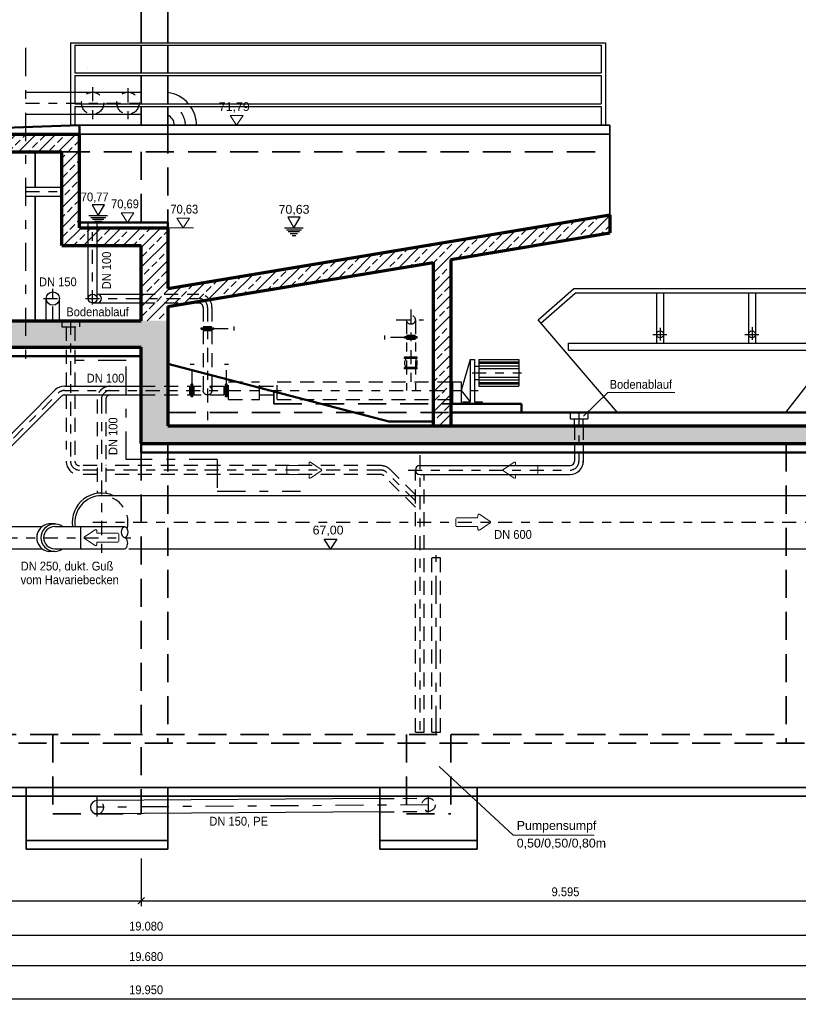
# Model space of a CAD drawing. Header units: metres. Extents: x -5 to 93, y -48 to 79.
# Tile 26 of 91: x 13.69 to 22.5, y 7.77 to 18.91. Entities that reach past the tile are written whole.
import ezdxf

# ---------------------------------------------------------------- set-up
doc = ezdxf.new("R2010")
doc.units = ezdxf.units.M
doc.header["$LTSCALE"] = 0.05
doc.header["$PDMODE"] = 35
doc.header["$PDSIZE"] = 0.1
for name, pattern in [('STRICHPUNKT2', [12.7, 6.35, -3.175, 0, -3.175]), ('VERDECKT', [9.525, 6.35, -3.175]), ('VERDECKT2', [4.7625, 3.175, -1.5875])]:
    doc.linetypes.add(name, pattern=pattern)
for name, color, linetype, lineweight in [('Bemassung_Bau', 7, 'Continuous', 18), ('Beschrifttung', 7, 'Continuous', 18), ('Beschriftung-Schnitte', 7, 'Continuous', 25), ('Maschinenbau', 152, 'Continuous', 30), ('Maschinenbau-mitte', 152, 'STRICHPUNKT2', 25), ('Rohre', 160, 'Continuous', 30), ('Rohre_mitte', 160, 'STRICHPUNKT2', 25), ('Rohre_verdeckt', 160, 'VERDECKT2', 25), ('Sonstiges-Mitte', 3, 'STRICHPUNKT2', 25), ('Treppe', 7, 'Continuous', 25), ('Wand', 6, 'Continuous', 70), ('Wand-dünn', 2, 'Continuous', 35), ('Wand-Fussbodenaufbau', 1, 'Continuous', 50), ('Wand-Schraffur', 252, 'Continuous', 20), ('Wand-verdeckt', 2, 'VERDECKT', 35)]:
    doc.layers.add(name, color=color, linetype=linetype, lineweight=lineweight)
doc.layers.add('Rohre_Text', color=160, linetype='Continuous')
doc.layers.add('Wasseranzeige', color=140, linetype='Continuous')
doc.styles.add('Arial', font='arial.ttf', dxfattribs={"width": 0.9})
doc.styles.get("Standard").update_dxf_attribs({"font": 'arial.ttf'})
doc.dimstyles.new('AEC Bemassung 1-50', dxfattribs={"dimtxt": 0.1, "dimasz": 0.075, "dimexe": 0.0625, "dimexo": 0, "dimgap": 0.05, "dimtad": 1, "dimdec": 3, "dimrnd": 0.005, "dimzin": 1, "dimdsep": 46, "dimtxsty": 'Arial', "dimblk": 'ARCHTICK', "dimcen": 0.125, "dimdle": 0.03125, "dimazin": 0, "dimtfac": 1, "dimtdec": 3, "dimtix": 1, "dimtmove": 2, "dimatfit": 2, "dimfxl": 1, "dimtolj": 1, "dimtzin": 0, "dimarcsym": 0})

# ---------------------------------------------------------------- blocks, each defined once
blk = doc.blocks.new('WASSERAN')
at = {"layer": 'Wasseranzeige'}
for p, q in [((-6.25, 0), (6.25, 0)), ((-5, -1.25), (5, -1.25)), ((-3.75, -2.5), (3.75, -2.5)), ((-2.5, -3.75), (2.5, -3.75)), ((-1.25, -5), (1.25, -5))]:
    blk.add_line(p, q, dxfattribs=at)
blk.add_lwpolyline([(0, 0), (4.13, 7.15), (-4.13, 7.15)], close=True, dxfattribs=at)
blk = doc.blocks.new('Pfeil')
at = {"layer": 'Beschrifttung'}
for p, q in [((0, -0.04), (0, 0.04)), ((0.01, 0.05), (0.24, 0.05)), ((0.25, 0.06), (0.25, 0.081)), ((0.388, 0.008), (0.266, 0.09)), ((0.01, -0.05), (0.24, -0.05)), ((0.25, -0.081), (0.25, -0.06)), ((0.266, -0.09), (0.388, -0.008))]:
    blk.add_line(p, q, dxfattribs=at)
for centre, start, end in [((0.01, 0.04), 90, 180), ((0.24, 0.06), 270, 0), ((0.26, 0.081), 56.3099, 180), ((0.382, 0), 303.6901, 56.3099), ((0.01, -0.04), 180, 270), ((0.24, -0.06), 0, 90), ((0.26, -0.081), 180, 303.6901)]:
    blk.add_arc(centre, 0.01, start, end, dxfattribs=at)
blk = doc.blocks.new('_ArchTick')
at = {"color": 0, "linetype": 'ByBlock', "const_width": 0.15}
blk.add_lwpolyline([(-0.5, -0.5), (0.5, 0.5)], dxfattribs=at)
blk = doc.blocks.new('*D211')
at = {"layer": 'Bemassung_Bau', "color": 0, "lineweight": -2, "transparency": 16777216}
for p, q in [((5.579, 9.472), (5.579, 8.88)), ((15.064, 9.419), (15.064, 8.88)), ((5.548, 8.942), (15.095, 8.942))]:
    blk.add_line(p, q, dxfattribs=at)
at = {"layer": 'Defpoints', "color": 0, "transparency": 16777216}
for p in [(5.579, 9.472), (15.064, 9.419), (15.064, 8.942)]:
    blk.add_point(p, dxfattribs=at)
at = {"layer": 'Bemassung_Bau', "color": 0, "lineweight": -2, "transparency": 16777216, "xscale": 0.075, "yscale": 0.075, "zscale": 0.075, "rotation": 180}
blk.add_blockref('_ArchTick', (5.579, 8.942), dxfattribs=at)
at = {"layer": 'Bemassung_Bau', "color": 0, "lineweight": -2, "transparency": 16777216, "xscale": 0.075, "yscale": 0.075, "zscale": 0.075}
blk.add_blockref('_ArchTick', (15.064, 8.942), dxfattribs=at)
at = {"layer": 'Bemassung_Bau', "color": 0, "transparency": 16777216, "insert": (10.322, 9.043), "char_height": 0.1, "attachment_point": 5, "style": 'Arial'}
blk.add_mtext('\\A1;9.485', dxfattribs=at)
blk = doc.blocks.new('*D212')
at = {"layer": 'Bemassung_Bau', "color": 0, "lineweight": -2, "transparency": 16777216}
for p, q in [((15.064, 9.419), (15.064, 8.88)), ((24.659, 9.462), (24.659, 8.88)), ((15.033, 8.942), (24.691, 8.942))]:
    blk.add_line(p, q, dxfattribs=at)
at = {"layer": 'Defpoints', "color": 0, "transparency": 16777216}
for p in [(15.064, 9.419), (24.659, 9.462), (24.659, 8.942)]:
    blk.add_point(p, dxfattribs=at)
at = {"layer": 'Bemassung_Bau', "color": 0, "lineweight": -2, "transparency": 16777216, "xscale": 0.075, "yscale": 0.075, "zscale": 0.075, "rotation": 180}
blk.add_blockref('_ArchTick', (15.064, 8.942), dxfattribs=at)
at = {"layer": 'Bemassung_Bau', "color": 0, "lineweight": -2, "transparency": 16777216, "xscale": 0.075, "yscale": 0.075, "zscale": 0.075}
blk.add_blockref('_ArchTick', (24.659, 8.942), dxfattribs=at)
at = {"layer": 'Bemassung_Bau', "color": 0, "transparency": 16777216, "insert": (19.862, 9.043), "char_height": 0.1, "attachment_point": 5, "style": 'Arial'}
blk.add_mtext('\\A1;9.595', dxfattribs=at)
blk = doc.blocks.new('*D214')
at = {"layer": 'Bemassung_Bau', "color": 0, "lineweight": -2, "transparency": 16777216}
for p, q in [((5.579, 8.942), (5.579, 8.491)), ((24.659, 8.942), (24.659, 8.491)), ((5.548, 8.553), (24.691, 8.553))]:
    blk.add_line(p, q, dxfattribs=at)
at = {"layer": 'Defpoints', "color": 0, "transparency": 16777216}
for p in [(5.579, 8.942), (24.659, 8.942), (24.659, 8.553)]:
    blk.add_point(p, dxfattribs=at)
at = {"layer": 'Bemassung_Bau', "color": 0, "lineweight": -2, "transparency": 16777216, "xscale": 0.075, "yscale": 0.075, "zscale": 0.075, "rotation": 180}
blk.add_blockref('_ArchTick', (5.579, 8.553), dxfattribs=at)
at = {"layer": 'Bemassung_Bau', "color": 0, "lineweight": -2, "transparency": 16777216, "xscale": 0.075, "yscale": 0.075, "zscale": 0.075}
blk.add_blockref('_ArchTick', (24.659, 8.553), dxfattribs=at)
at = {"layer": 'Bemassung_Bau', "color": 0, "transparency": 16777216, "insert": (15.119, 8.654), "char_height": 0.1, "attachment_point": 5, "style": 'Arial'}
blk.add_mtext('\\A1;19.080', dxfattribs=at)
blk = doc.blocks.new('*D251')
at = {"layer": 'Bemassung_Bau', "color": 0, "lineweight": -2, "transparency": 16777216}
for p, q in [((5.279, 8.553), (5.279, 8.146)), ((24.959, 8.553), (24.959, 8.146)), ((5.248, 8.209), (24.991, 8.209))]:
    blk.add_line(p, q, dxfattribs=at)
at = {"layer": 'Defpoints', "color": 0, "transparency": 16777216}
for p in [(5.279, 8.553), (24.959, 8.553), (24.959, 8.209)]:
    blk.add_point(p, dxfattribs=at)
at = {"layer": 'Bemassung_Bau', "color": 0, "lineweight": -2, "transparency": 16777216, "xscale": 0.075, "yscale": 0.075, "zscale": 0.075, "rotation": 180}
blk.add_blockref('_ArchTick', (5.279, 8.209), dxfattribs=at)
at = {"layer": 'Bemassung_Bau', "color": 0, "lineweight": -2, "transparency": 16777216, "xscale": 0.075, "yscale": 0.075, "zscale": 0.075}
blk.add_blockref('_ArchTick', (24.959, 8.209), dxfattribs=at)
at = {"layer": 'Bemassung_Bau', "color": 0, "transparency": 16777216, "insert": (15.119, 8.31), "char_height": 0.1, "attachment_point": 5, "style": 'Arial'}
blk.add_mtext('\\A1;19.680', dxfattribs=at)
blk = doc.blocks.new('*D252')
at = {"layer": 'Bemassung_Bau', "color": 0, "lineweight": -2, "transparency": 16777216}
for p, q in [((5.144, 8.942), (5.144, 7.771)), ((25.094, 8.942), (25.094, 7.771)), ((5.113, 7.833), (25.126, 7.833))]:
    blk.add_line(p, q, dxfattribs=at)
at = {"layer": 'Defpoints', "color": 0, "transparency": 16777216}
for p in [(5.144, 8.942), (25.094, 8.942), (25.094, 7.833)]:
    blk.add_point(p, dxfattribs=at)
at = {"layer": 'Bemassung_Bau', "color": 0, "lineweight": -2, "transparency": 16777216, "xscale": 0.075, "yscale": 0.075, "zscale": 0.075, "rotation": 180}
blk.add_blockref('_ArchTick', (5.144, 7.833), dxfattribs=at)
at = {"layer": 'Bemassung_Bau', "color": 0, "lineweight": -2, "transparency": 16777216, "xscale": 0.075, "yscale": 0.075, "zscale": 0.075}
blk.add_blockref('_ArchTick', (25.094, 7.833), dxfattribs=at)
at = {"layer": 'Bemassung_Bau', "color": 0, "transparency": 16777216, "insert": (15.119, 7.934), "char_height": 0.1, "attachment_point": 5, "style": 'Arial'}
blk.add_mtext('\\A1;19.950', dxfattribs=at)

msp = doc.modelspace()

# ---------------------------------------------------------------- hatches: boundary and pattern name
at = {"layer": 'Wand-Schraffur'}
h = msp.add_hatch(dxfattribs=at)
h.set_pattern_fill('ANSI33', color=256, scale=0.025, style=0)
h.set_pattern_definition([(45, (-30.24844, -52.6688), (-0.1122532, 0.1122532), []), (45, (-30.13618, -52.6688), (-0.1122532, 0.1122532), [0.079375, -0.0396875])])
h.paths.add_polyline_path([(5.5794, 15.5045), (5.5794, 17.4145), (7.4544, 17.4145), (7.4544, 15.5045)], flags=17)
h.paths.add_polyline_path([(15.064, 14.1145), (25.0944, 14.1145), (25.0944, 14.3145), (15.364, 14.3145), (15.364, 15.5045), (12.8544, 15.5045), (12.8544, 17.6145), (12.5544, 17.6145), (12.5544, 15.5045), (11.1544, 15.5045), (11.1544, 17.6145), (10.6544, 17.6145), (10.6544, 15.5045), (9.6544, 15.5045), (9.6544, 17.6145), (9.1544, 17.6145), (9.1544, 15.5045), (7.7544, 15.5045), (7.7544, 17.6145), (5.2794, 17.6145), (5.2794, 14.3145), (5.1444, 14.3145), (5.1444, 13.5145), (5.5794, 13.5145), (5.5794, 15.2045), (15.064, 15.2045)])
h = msp.add_hatch(dxfattribs=at)
h.set_pattern_fill('ANSI33', color=256, scale=0.025, style=0)
h.set_pattern_definition([(45, (0, 1.04565), (-0.1122532, 0.1122532), []), (45, (0.11225, 1.04565), (-0.1122532, 0.1122532), [0.079375, -0.0396875])])
h.paths.add_polyline_path([(18.564, 16.1979), (18.364, 16.1645), (18.364, 14.3145), (18.564, 14.3145)])
h.paths.add_polyline_path([(20.364, 16.4979), (20.364, 16.7006), (15.364, 15.8673), (15.364, 16.5545), (14.364, 16.5545), (14.364, 17.6145), (12.8884, 17.6145), (12.8884, 17.5339), (12.8544, 17.5003), (12.8544, 17.4145), (14.164, 17.4145), (14.164, 16.3545), (15.064, 16.3545), (15.064, 15.5045), (15.364, 15.5045), (15.364, 15.6645)])

# ---------------------------------------------------------------- linework, layer by layer
at = {"layer": 'Beschrifttung'}
for p, q in [((15.364, 16.5545), (15.6534, 16.5545)), ((20.3418, 14.6933), (20.0651, 14.426)), ((21.0981, 14.6933), (20.3418, 14.6933)), ((19.2712, 9.6831), (18.4353, 10.46)), ((19.2712, 9.6831), (20.1874, 9.6831))]:
    msp.add_line(p, q, dxfattribs=at)
for points in [[(16.1431, 17.7145), (16.0711, 17.824), (16.2151, 17.824), (16.1431, 17.7145)], [(14.9085, 16.6145), (14.8364, 16.724), (14.9805, 16.724), (14.9085, 16.6145)], [(15.5389, 16.5545), (15.4669, 16.664), (15.611, 16.664), (15.5389, 16.5545)]]:
    msp.add_lwpolyline(points, dxfattribs=at)
at = {"layer": 'Beschriftung-Schnitte', "color": 6, "linetype": 'STRICHPUNKT2'}
for p, q in [((14.8933, 15.055), (14.1618, 15.055)), ((14.8933, 13.9328), (14.8933, 15.055)), ((15.9243, 13.9328), (14.8933, 13.9328)), ((15.9243, 13.9328), (15.9243, 13.575)), ((15.9243, 13.575), (16.864, 13.575))]:
    msp.add_line(p, q, dxfattribs=at)
at = {"layer": 'Maschinenbau'}
for p, q in [((19.5521, 15.5145), (19.9521, 15.8645)), ((23.1321, 15.8645), (19.9521, 15.8645)), ((19.5846, 15.4766), (19.9709, 15.8145)), ((20.7795, 15.8145), (19.9709, 15.8145)), ((22.0795, 15.8145), (20.7795, 15.8145)), ((20.8921, 15.8145), (20.8921, 15.2495)), ((20.9721, 15.8145), (20.9721, 15.2495)), ((21.9321, 15.8145), (21.9321, 15.2495)), ((22.0121, 15.8145), (22.0121, 15.2495)), ((23.1321, 15.8145), (22.0795, 15.8145)), ((19.864, 15.1506), (19.5521, 15.5145)), ((23.1021, 15.4395), (22.3521, 14.4645)), ((20.4521, 14.4645), (19.864, 15.1506)), ((19.8976, 15.2495), (20.7795, 15.2495)), ((19.8976, 15.1695), (19.8976, 15.2495)), ((19.8976, 15.1695), (20.7795, 15.1695)), ((20.7795, 15.2495), (22.0795, 15.2495)), ((20.7795, 15.1695), (22.0795, 15.1695)), ((22.0795, 15.2495), (22.7726, 15.2495)), ((22.0795, 15.1695), (22.7726, 15.1695)), ((20.7795, 14.4645), (20.4521, 14.4645)), ((22.0295, 14.4645), (20.8295, 14.4645)), ((22.3521, 14.4645), (22.0795, 14.4645))]:
    msp.add_line(p, q, dxfattribs=at)
at = {"layer": 'Maschinenbau', "lineweight": 0}
for p, q in [((22.0295, 14.4645), (20.8295, 14.4645)), ((22.3521, 14.4645), (22.0795, 14.4645))]:
    msp.add_line(p, q, dxfattribs=at)
at = {"layer": 'Maschinenbau'}
for points in [[(20.8295, 14.4645), (20.4521, 14.4645)], [(22.0795, 14.4645), (20.8295, 14.4645)], [(22.3521, 14.4645), (22.0795, 14.4645)]]:
    msp.add_lwpolyline(points, dxfattribs=at)
for centre in [(20.9321, 15.3495), (21.9721, 15.3495)]:
    msp.add_circle(centre, 0.04, dxfattribs=at)
at = {"layer": 'Maschinenbau-mitte', "ltscale": 0.5}
for p, q in [((20.9321, 15.4254), (20.9321, 15.28)), ((21.9721, 15.4313), (21.9721, 15.2879)), ((20.8484, 15.3495), (21.0206, 15.3495)), ((21.8892, 15.3495), (22.0688, 15.3495))]:
    msp.add_line(p, q, dxfattribs=at)
at = {"layer": 'Rohre'}
for p, q in [((13.7544, 18.0895), (15.064, 18.0895)), ((13.7544, 17.8395), (15.064, 17.8395)), ((13.7544, 17.0145), (14.164, 17.0145)), ((13.7544, 16.9145), (14.164, 16.9145)), ((14.464, 15.7545), (14.464, 16.6145)), ((14.564, 15.7545), (14.564, 16.6145)), ((13.989, 15.5045), (13.989, 15.7545)), ((14.139, 15.5045), (14.139, 15.7545)), ((14.564, 15.8045), (15.064, 15.8045)), ((14.514, 15.7045), (15.064, 15.7045)), ((18.784, 15.0645), (18.684, 14.7145)), ((18.784, 15.0645), (18.784, 14.5845)), ((18.784, 15.0645), (18.834, 15.0645)), ((18.834, 15.0645), (18.834, 14.5845)), ((18.884, 15.0645), (18.884, 14.7645)), ((18.884, 15.0645), (19.334, 15.0645)), ((18.884, 15.0395), (19.334, 15.0395)), ((19.334, 15.0645), (19.334, 14.7645)), ((18.834, 14.9895), (18.884, 14.9895)), ((18.884, 15.0245), (19.334, 15.0245)), ((18.884, 14.9945), (19.334, 14.9945)), ((18.884, 14.9645), (19.334, 14.9645)), ((18.834, 14.8395), (18.884, 14.8395)), ((18.884, 14.8645), (19.334, 14.8645)), ((18.884, 14.8345), (19.334, 14.8345)), ((18.584, 14.8145), (18.684, 14.8145)), ((18.584, 14.8145), (18.584, 14.5645)), ((18.684, 14.8145), (18.684, 14.5645)), ((18.684, 14.7145), (18.784, 14.5845)), ((18.884, 14.8045), (19.334, 14.8045)), ((18.884, 14.7895), (19.334, 14.7895)), ((18.884, 14.7645), (19.334, 14.7645)), ((18.6997, 14.5845), (18.784, 14.5845)), ((18.6997, 14.5845), (18.6997, 14.5645)), ((18.834, 14.5845), (18.9181, 14.5845)), ((18.9181, 14.5845), (18.9181, 14.5645)), ((19.914, 14.3945), (20.114, 14.3945)), ((19.964, 14.3145), (19.964, 14.3945)), ((20.064, 14.3145), (20.064, 14.3945)), ((19.964, 14.1145), (19.964, 13.9145)), ((20.064, 14.1145), (20.064, 13.9014)), ((18.214, 13.8645), (19.914, 13.8645)), ((18.214, 13.7645), (19.914, 13.7645)), ((24.6594, 13.5245), (14.614, 13.5245)), ((14.0851, 13.2045), (14.018, 13.2045)), ((14.3819, 12.9245), (14.3819, 13.1745)), ((14.922, 12.9245), (25.4571, 12.9245)), ((14.0851, 12.8945), (14.018, 12.8945)), ((17.764, 10.0985), (14.5634, 10.0745)), ((17.764, 9.9485), (14.5646, 9.9245))]:
    msp.add_line(p, q, dxfattribs=at)
at = {"layer": 'Rohre', "ltscale": 0.5}
for p, q in [((12.6088, 13.2392), (14.0902, 14.7206)), ((14.1963, 14.7645), (15.064, 14.7645)), ((12.6795, 13.1685), (14.1609, 14.6499)), ((14.1963, 14.6645), (15.064, 14.6645)), ((19.914, 14.4645), (19.914, 14.3945)), ((20.114, 14.4645), (20.114, 14.3945)), ((13.5851, 13.1745), (13.9443, 13.1745)), ((14.0851, 13.1745), (14.876, 13.1745)), ((13.5851, 12.9245), (13.9443, 12.9245)), ((14.0851, 12.9245), (14.876, 12.9245))]:
    msp.add_line(p, q, dxfattribs=at)
at = {"layer": 'Rohre'}
for centre, radius in [((14.064, 15.7545), 0.075), ((14.514, 15.7545), 0.05)]:
    msp.add_circle(centre, radius, dxfattribs=at)
for centre, radius, start, end in [((15.314, 17.7145), 0.375, 40.52068, 82.33774), ((15.314, 17.7145), 0.125, 0, 66.42182), ((15.314, 17.7145), 0.375, 0, 34.73087), ((14.564, 15.7545), 0.05, 270, 90), ((18.214, 13.8145), 0.05, 90, 270), ((19.914, 13.9145), 0.05, 270, 0), ((19.914, 13.9145), 0.15, 270, 0), ((14.614, 13.2245), 0.33, 65.38002, 188.71474), ((14.614, 13.2245), 0.3, 90, 189.59407), ((14.0382, 13.0495), 0.1563, 97.40153, 262.59847), ((14.0851, 13.0495), 0.155, 53.75068, 306.24932), ((14.0851, 13.0495), 0.125, 90, 270), ((14.564, 9.9995), 0.075, 90, 270)]:
    msp.add_arc(centre, radius, start, end, dxfattribs=at)
at = {"layer": 'Rohre', "ltscale": 0.5}
for radius in [0.15, 0.05]:
    msp.add_arc((14.1963, 14.6145), radius, 90, 135, dxfattribs=at)
at = {"layer": 'Rohre'}
msp.add_ellipse((14.876, 13.112), major_axis=(0, -0.0625), ratio=0.553324, dxfattribs=at)
msp.add_ellipse((14.876, 12.987), major_axis=(0, -0.0625), ratio=0.553324, start_param=0, end_param=3.1415927, dxfattribs=at)
at = {"layer": 'Rohre_mitte', "ltscale": 0.5}
for p, q in [((14.514, 18.1447), (14.514, 17.7857)), ((14.914, 18.1332), (14.914, 17.7857)), ((13.7544, 17.9645), (15.064, 17.9645)), ((13.7544, 16.9645), (14.164, 16.9645)), ((14.514, 15.6893), (14.514, 16.6145)), ((14.064, 15.5045), (14.064, 15.8662)), ((13.9594, 15.7545), (14.1858, 15.7545)), ((14.432, 15.7545), (15.714, 15.7545)), ((15.814, 15.6545), (15.814, 14.3145)), ((18.114, 15.6306), (18.114, 14.7145)), ((14.264, 15.5045), (14.264, 13.9145)), ((17.9476, 15.5145), (18.2558, 15.5145)), ((18.064, 15.5145), (18.064, 14.7145)), ((18.164, 15.5145), (18.164, 14.7145)), ((18.8075, 14.9145), (19.364, 14.9145)), ((14.1963, 14.7145), (18.8734, 14.7145)), ((12.6442, 13.2038), (14.1256, 14.6852)), ((14.614, 14.6145), (14.614, 12.8163)), ((20.014, 14.4645), (20.014, 13.9145)), ((18.214, 13.9847), (18.214, 10.833)), ((17.7726, 13.8145), (14.364, 13.8145)), ((18.0823, 13.8145), (19.914, 13.8145)), ((18.164, 13.4645), (17.8433, 13.7852)), ((14.5145, 13.2245), (25.6092, 13.2245)), ((13.5044, 13.0495), (14.9466, 13.0495))]:
    msp.add_line(p, q, dxfattribs=at)
at = {"layer": 'Rohre_mitte'}
for p, q in [((18.3993, 10.831), (18.3993, 12.8522)), ((14.564, 9.8948), (14.564, 10.1146)), ((18.314, 10.0276), (14.564, 9.9995)), ((18.314, 9.9395), (18.314, 10.1156))]:
    msp.add_line(p, q, dxfattribs=at)
at = {"layer": 'Rohre_mitte', "ltscale": 0.5}
for centre, radius, start, end in [((15.314, 17.7145), 0.25, 77.05452, 78.46304), ((15.314, 17.7145), 0.25, 0, 58.71377), ((15.714, 15.6545), 0.1, 0, 90), ((14.1963, 14.6145), 0.1, 90, 135), ((14.714, 14.6145), 0.1, 90, 180), ((14.364, 13.9145), 0.1, 180, 270), ((17.7726, 13.7145), 0.1, 45, 90), ((19.914, 13.9145), 0.1, 270, 0)]:
    msp.add_arc(centre, radius, start, end, dxfattribs=at)
at = {"layer": 'Rohre_Text'}
msp.add_lwpolyline([(17.2046, 12.9245), (17.1326, 13.034), (17.2767, 13.034), (17.2046, 12.9245)], dxfattribs=at)
at = {"layer": 'Rohre_verdeckt'}
for p, q in [((15.064, 15.8045), (15.714, 15.8045)), ((15.064, 15.7045), (15.714, 15.7045)), ((15.764, 15.6545), (15.764, 14.7145)), ((15.864, 15.6545), (15.864, 14.7145)), ((14.164, 15.5045), (14.164, 15.4345)), ((14.364, 15.5045), (14.364, 15.4345)), ((14.164, 15.4345), (14.364, 15.4345)), ((14.214, 15.4345), (14.214, 14.7645)), ((14.314, 15.4345), (14.314, 14.7645)), ((15.7415, 15.4246), (15.8865, 15.4246)), ((15.7415, 15.4071), (15.7415, 15.4246)), ((15.7415, 15.4159), (15.8865, 15.4159)), ((15.7415, 15.4071), (15.8865, 15.4071)), ((15.764, 15.44), (15.864, 15.44)), ((15.764, 15.3917), (15.864, 15.3917)), ((15.8865, 15.4071), (15.8865, 15.4246)), ((15.8865, 15.4159), (16.1398, 15.4159)), ((16.1113, 15.4371), (16.1113, 15.3929)), ((18.0415, 15.3144), (17.7882, 15.3144)), ((17.8167, 15.3356), (17.8167, 15.2914)), ((18.1865, 15.3231), (18.0415, 15.3231)), ((18.0415, 15.3056), (18.0415, 15.3231)), ((18.1865, 15.3144), (18.0415, 15.3144)), ((18.1865, 15.3056), (18.0415, 15.3056)), ((18.164, 15.3385), (18.064, 15.3385)), ((18.164, 15.2902), (18.064, 15.2902)), ((18.1865, 15.3056), (18.1865, 15.3231)), ((15.6391, 14.787), (15.6391, 15.0403)), ((16.0273, 14.787), (16.0273, 15.0403)), ((18.1865, 15.0934), (18.0415, 15.0934)), ((18.0415, 15.0759), (18.0415, 15.0934)), ((18.1865, 15.0847), (18.0415, 15.0847)), ((18.1865, 15.0759), (18.0415, 15.0759)), ((18.1865, 15.0759), (18.1865, 15.0934)), ((15.6179, 15.0119), (15.6621, 15.0119)), ((16.0061, 15.0119), (16.0503, 15.0119)), ((18.1865, 14.9756), (18.0415, 14.9756)), ((18.0415, 14.9581), (18.0415, 14.9756)), ((18.1865, 14.9669), (18.0415, 14.9669)), ((18.1865, 14.9581), (18.0415, 14.9581)), ((18.1865, 14.9581), (18.1865, 14.9756)), ((15.064, 14.7645), (16.0515, 14.7645)), ((15.615, 14.6645), (15.615, 14.7645)), ((15.6304, 14.642), (15.6304, 14.787)), ((15.6479, 14.787), (15.6304, 14.787)), ((15.6391, 14.642), (15.6391, 14.787)), ((15.6479, 14.642), (15.6479, 14.787)), ((15.6633, 14.6645), (15.6633, 14.7645)), ((16.0031, 14.6645), (16.0031, 14.7645)), ((16.0185, 14.642), (16.0185, 14.787)), ((16.036, 14.787), (16.0185, 14.787)), ((16.0273, 14.642), (16.0273, 14.787)), ((16.036, 14.642), (16.036, 14.787)), ((16.0515, 14.6145), (16.0515, 14.8145)), ((16.0515, 14.8145), (16.4015, 14.8145)), ((16.4015, 14.6145), (16.4015, 14.8145)), ((16.4015, 14.7645), (16.6015, 14.7645)), ((16.6015, 14.6145), (16.6015, 14.8145)), ((16.6015, 14.8145), (18.584, 14.8145)), ((14.214, 14.6645), (14.214, 14.0483)), ((14.314, 14.6645), (14.314, 13.9704)), ((14.564, 14.6145), (14.564, 13.5507)), ((14.664, 14.6145), (14.664, 13.5507)), ((15.064, 14.6645), (16.0515, 14.6645)), ((15.6479, 14.642), (15.6304, 14.642)), ((16.036, 14.642), (16.0185, 14.642)), ((16.0515, 14.6145), (16.4015, 14.6145)), ((16.4015, 14.6645), (16.6015, 14.6645)), ((16.6015, 14.6145), (18.584, 14.6145)), ((19.964, 14.3145), (19.964, 14.1145)), ((20.064, 14.3145), (20.064, 14.1145)), ((14.564, 13.8645), (14.364, 13.8645)), ((17.7726, 13.8645), (14.664, 13.8645)), ((18.164, 13.5352), (17.8786, 13.8206)), ((18.164, 10.8493), (18.164, 13.8145)), ((14.564, 13.7645), (14.364, 13.7645)), ((17.7726, 13.7645), (14.664, 13.7645)), ((18.164, 13.3938), (17.8079, 13.7499)), ((18.264, 10.8493), (18.264, 13.7645)), ((18.3493, 10.8493), (18.3493, 12.8266)), ((18.3493, 12.8266), (18.4493, 12.8266)), ((18.4493, 10.8493), (18.4493, 12.8266)), ((18.164, 10.8493), (18.264, 10.8493)), ((18.3493, 10.8493), (18.4493, 10.8493)), ((17.764, 10.0985), (18.314, 10.1026)), ((17.764, 9.9485), (18.314, 9.9526))]:
    msp.add_line(p, q, dxfattribs=at)
for centre, radius in [((14.514, 17.9645), 0.125), ((14.914, 17.9645), 0.125), ((18.114, 15.5145), 0.05), ((15.814, 14.7145), 0.05), ((18.314, 10.0276), 0.075)]:
    msp.add_circle(centre, radius, dxfattribs=at)
for centre, radius, start, end in [((15.714, 15.6545), 0.15, 0, 90), ((15.714, 15.6545), 0.05, 0, 90), ((18.114, 15.0244), 0.0725, 134.67895, 222.2456), ((18.114, 15.0244), 0.0725, 317.7544, 45.32105), ((14.714, 14.6145), 0.15, 90, 180), ((14.714, 14.6145), 0.05, 90, 180), ((14.364, 13.9145), 0.15, 180, 270), ((14.364, 13.9145), 0.05, 180, 270), ((17.7726, 13.7145), 0.15, 45, 90), ((17.7726, 13.7145), 0.05, 45, 90), ((14.614, 13.2245), 0.3, 345.29188, 90), ((14.5651, 9.9995), 0.075, 270, 90)]:
    msp.add_arc(centre, radius, start, end, dxfattribs=at)
at = {"layer": 'Sonstiges-Mitte'}
msp.add_line((13.7544, 18.5894), (13.7544, 15.0068), dxfattribs=at)
at = {"layer": 'Treppe'}
for p, q in [((14.264, 18.6495), (20.314, 18.6495)), ((14.264, 18.6495), (14.264, 17.7112)), ((14.314, 18.6195), (20.264, 18.6195)), ((14.314, 18.6195), (14.314, 18.3089)), ((20.264, 18.6195), (20.264, 18.3089)), ((20.314, 18.6495), (20.314, 17.7112)), ((14.314, 18.3089), (20.264, 18.3089)), ((14.314, 18.2789), (20.264, 18.2789)), ((14.314, 18.2789), (14.314, 17.9582)), ((20.264, 18.2789), (20.264, 17.9582)), ((14.314, 17.9582), (20.264, 17.9582)), ((14.314, 17.9282), (20.264, 17.9282)), ((14.314, 17.9282), (14.314, 17.7129)), ((20.264, 17.9282), (20.264, 17.7129))]:
    msp.add_line(p, q, dxfattribs=at)
at = {"layer": 'Wand'}
for p, q in [((14.4594, 18.3545), (14.4594, 18.3545)), ((14.4594, 18.3545), (14.4594, 18.3545)), ((12.5544, 17.6145), (14.364, 17.6145)), ((14.364, 16.5545), (14.364, 17.6145)), ((12.8544, 17.4145), (14.164, 17.4145)), ((14.164, 16.3545), (14.164, 17.4145)), ((15.364, 15.8673), (20.364, 16.7006)), ((20.364, 16.7006), (20.364, 16.4979)), ((14.364, 16.5545), (15.364, 16.5545)), ((15.364, 16.5545), (15.364, 15.8673)), ((18.564, 16.1979), (20.364, 16.4979)), ((14.164, 16.3545), (15.064, 16.3545)), ((15.064, 15.5045), (15.064, 16.3545)), ((15.364, 15.6645), (18.364, 16.1645)), ((18.364, 16.1645), (18.364, 14.3145)), ((18.564, 16.1979), (18.564, 14.3145)), ((15.364, 15.6645), (15.364, 14.3145)), ((12.8544, 15.5045), (13.9594, 15.5045)), ((13.9594, 15.5045), (15.064, 15.5045)), ((5.5794, 15.2045), (15.064, 15.2045)), ((15.064, 14.1145), (15.064, 15.2045)), ((15.364, 14.3145), (25.0944, 14.3145)), ((15.064, 14.1145), (19.4344, 14.1145)), ((19.4344, 14.1145), (24.6594, 14.1145))]:
    msp.add_line(p, q, dxfattribs=at)
at = {"layer": 'Wand-dünn'}
for p, q in [((15.064, 21.7245), (15.064, 18.6495)), ((15.364, 21.7245), (15.364, 18.6495)), ((15.064, 18.6195), (15.064, 18.3089)), ((15.364, 18.6195), (15.364, 18.3089)), ((15.064, 18.2789), (15.064, 17.9582)), ((15.364, 18.2789), (15.364, 17.9582)), ((15.064, 17.9282), (15.064, 17.7145)), ((15.364, 17.9282), (15.364, 17.7145)), ((14.364, 17.7145), (20.364, 17.7145)), ((20.364, 16.7006), (20.364, 17.7145)), ((14.364, 17.6145), (20.364, 17.6145)), ((13.864, 17.0145), (13.864, 17.4145)), ((13.864, 15.5045), (13.864, 16.9145)), ((5.2794, 10.2245), (24.9594, 10.2245)), ((13.764, 10.2245), (13.764, 9.5245)), ((15.364, 10.2245), (15.364, 9.5245)), ((17.764, 10.2245), (17.764, 9.5245)), ((18.864, 10.2245), (18.864, 9.5245)), ((5.2794, 10.1245), (24.9594, 10.1245)), ((13.764, 9.6245), (15.364, 9.6245)), ((17.764, 9.6245), (18.864, 9.6245)), ((13.764, 9.5245), (15.364, 9.5245)), ((17.764, 9.5245), (18.864, 9.5245))]:
    msp.add_line(p, q, dxfattribs=at)
at = {"layer": 'Wand-Fussbodenaufbau'}
for p, q in [((12.5544, 17.6545), (14.364, 17.7145)), ((14.364, 17.6145), (14.364, 17.7145)), ((14.364, 16.6145), (15.364, 16.6145)), ((15.364, 16.5545), (15.364, 16.6145)), ((5.5794, 15.1045), (15.064, 15.1045)), ((17.864, 14.3645), (15.364, 15.0145)), ((18.564, 14.5645), (19.364, 14.5645)), ((19.364, 14.5645), (19.364, 14.4645)), ((18.564, 14.4645), (24.6594, 14.4645)), ((17.864, 14.3645), (18.364, 14.3645)), ((15.064, 14.0145), (15.064, 14.1145)), ((15.064, 14.0145), (24.6594, 14.0145))]:
    msp.add_line(p, q, dxfattribs=at)
at = {"layer": 'Wand-verdeckt'}
for p, q in [((15.364, 17.7145), (15.364, 16.6145)), ((14.164, 17.4145), (20.364, 17.4145)), ((15.064, 17.4145), (15.064, 16.6145)), ((16.564, 14.7025), (16.564, 14.5645)), ((16.564, 14.5645), (18.564, 14.5645)), ((15.364, 14.4645), (18.564, 14.4645)), ((15.364, 14.1145), (15.364, 10.7245)), ((22.3594, 14.1145), (22.3594, 10.7245)), ((15.064, 14.0145), (15.064, 9.9245)), ((12.8544, 10.8245), (22.3594, 10.8245)), ((14.064, 10.8245), (14.064, 9.9245)), ((18.064, 10.8245), (18.064, 9.9245)), ((18.564, 10.8245), (18.564, 9.9245)), ((5.5794, 10.7245), (24.6594, 10.7245)), ((14.064, 9.9245), (15.064, 9.9245)), ((18.064, 9.9245), (18.564, 9.9245))]:
    msp.add_line(p, q, dxfattribs=at)

# ---------------------------------------------------------------- block references
at = {"layer": 'Beschrifttung', "xscale": 0.01693044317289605, "yscale": 0.01693044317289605, "zscale": 0.01693044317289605}
for p in [(14.5779, 16.6945), (16.7907, 16.5545)]:
    msp.add_blockref('WASSERAN', p, dxfattribs=at)
at = {"layer": 'Beschrifttung'}
for p in [(16.7116, 13.8145), (18.6218, 13.2245)]:
    msp.add_blockref('Pfeil', p, dxfattribs=at)
at = {"layer": 'Beschrifttung', "xscale": -1}
msp.add_blockref('Pfeil', (19.5487, 13.8145), dxfattribs=at)
at = {"layer": 'Beschrifttung', "rotation": 180}
msp.add_blockref('Pfeil', (14.8102, 13.0495), dxfattribs=at)

# ---------------------------------------------------------------- texts
at = {"layer": 'Beschrifttung'}
for s, p in [('71,79', (15.941, 17.8759)), ('70,63', (16.6171, 16.7142)), ('Pumpensumpf', (19.3108, 9.7441)), ('0,50/0,50/0,80m', (19.3108, 9.5444))]:
    msp.add_text(s, height=0.1, dxfattribs=at).set_placement(p)
at = {"layer": 'Beschrifttung', "width": 0.9}
for s, p in [('70,77', (14.38, 16.8542)), ('70,69', (14.7226, 16.7759)), ('70,63', (15.3935, 16.7159)), ('Bodenablauf', (14.2161, 15.5543)), ('Bodenablauf', (20.3614, 14.7341))]:
    msp.add_text(s, height=0.1, dxfattribs=at).set_placement(p)
at = {"layer": 'Rohre_Text', "style": 'Arial', "width": 0.9}
for p in [(14.7214, 15.8593), (14.7947, 13.984)]:
    msp.add_text('DN 100', height=0.1, rotation=90, dxfattribs=at).set_placement(p)
for s, p in [('DN 150', (13.9074, 15.8937)), ('DN 100', (14.4466, 14.8043)), ('DN 600', (19.0552, 13.0362)), ('DN 250, dukt. Guß', (13.7, 12.6786)), ('vom Havariebecken', (13.7, 12.5235)), ('DN 150, PE', (15.8341, 9.792))]:
    msp.add_text(s, height=0.1, dxfattribs=at).set_placement(p)
at = {"layer": 'Rohre_Text'}
msp.add_text('67,00', height=0.1, dxfattribs=at).set_placement((17.0025, 13.0859))

# ---------------------------------------------------------------- dimensions: what is measured, and where the dimension line sits
at = {"layer": 'Bemassung_Bau'}
for base, p1, p2, picture, middle in [((15.064, 8.9421), (5.5794, 9.4724), (15.064, 9.4187), '*D211', (10.3217, 9.0432)), ((24.6594, 8.9421), (15.064, 9.4187), (24.6594, 9.4617), '*D212', (19.8617, 9.0432)), ((25.0944, 7.8331), (5.1444, 8.9421), (25.0944, 8.9421), '*D252', (15.1194, 7.9341)), ((24.6594, 8.553), (5.5794, 8.9421), (24.6594, 8.9421), '*D214', (15.1194, 8.6541)), ((24.9594, 8.2086), (5.2794, 8.553), (24.9594, 8.553), '*D251', (15.1194, 8.3097))]:
    dim = msp.add_linear_dim(base=base, p1=p1, p2=p2, dimstyle='AEC Bemassung 1-50', dxfattribs=at)
    dim.commit()
    dim.dimension.update_dxf_attribs({"geometry": picture, "text_midpoint": middle})

doc.saveas('drawing.dxf')
